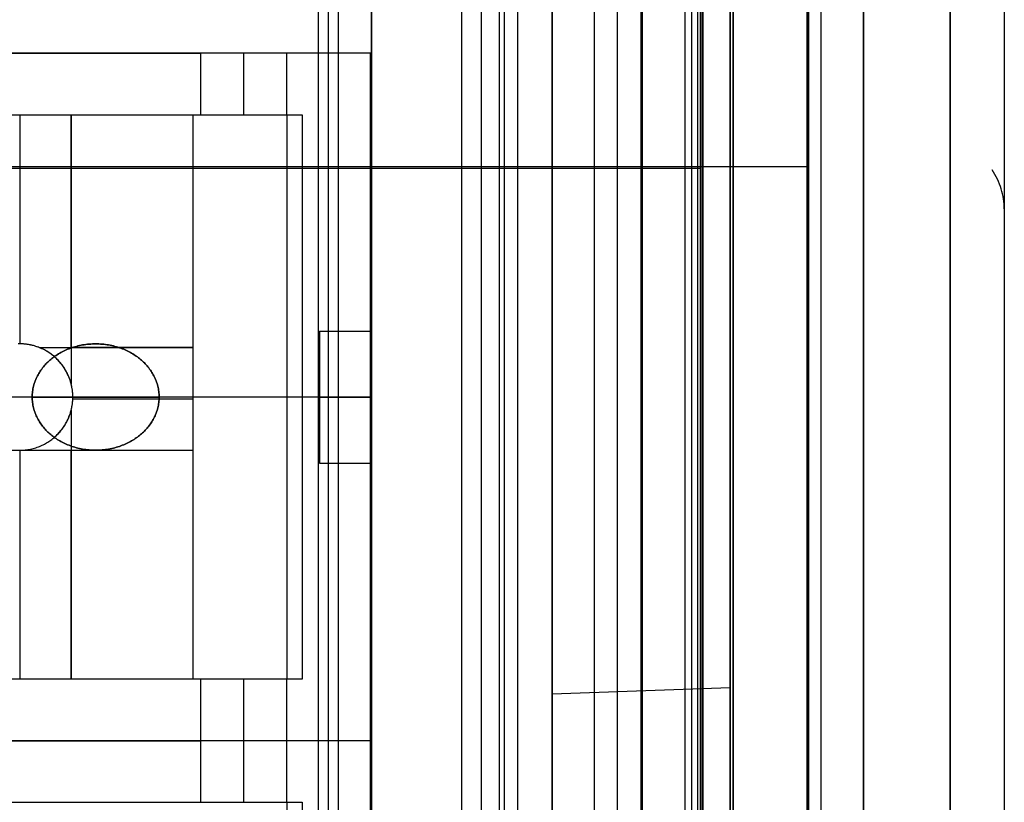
# Model space of a CAD drawing. Header units: millimetres. Extents: x -15 to 7, y 1 to 148.
# Tile 195 of 256: x 1.9 to 7.35, y 52.7 to 57.02. Entities that reach past the tile are written whole.
import ezdxf

# ---------------------------------------------------------------- set-up
doc = ezdxf.new("R2010")
doc.units = ezdxf.units.MM
doc.header["$MEASUREMENT"] = 0
doc.layers.add('Default', color=7, linetype='Continuous', true_color=0x000000)
doc.layers.add('Layer 01', color=7, linetype='Continuous', true_color=0x000000)

msp = doc.modelspace()

# ---------------------------------------------------------------- linework, layer by layer
at = {"layer": 'Default', "color": 254, "true_color": 0xcad1ee}
for points in [[(4.845, 135.6283), (4.845, 26.5854)], [(6.5659, 8.202), (6.5659, 103.3447)], [(7.345, 103.3447), (7.345, 8.202)], [(6.2552, 10.8888), (6.2552, 101.0968)], [(6.2596, 101.0968), (6.2596, 10.8888)], [(6.2639, 10.8888), (6.2639, 101.0968)], [(6.3296, 101.0968), (6.3296, 10.8888)], [(6.3296, 101.0968), (6.3296, 10.8888)], [(6.3296, 101.0968), (6.3296, 10.8888)], [(5.6639, 100.3968), (5.6639, 11.5888)], [(5.6718, 100.3968), (5.6718, 11.5888)], [(5.6796, 11.5888), (5.6796, 100.3968)], [(5.8296, 100.3968), (5.8296, 11.5888)], [(5.8296, 11.5888), (5.8296, 100.3968)], [(5.8296, 100.3968), (5.8296, 11.5888)], [(5.8296, 100.3968), (5.8296, 11.5888)], [(7.045, 40.8186), (7.045, 77.317)], [(3.845, 69.7033), (3.845, 6.956)], [(4.345, 6.9691), (4.345, 69.6979)], [(4.845, 69.6925), (4.845, 6.9822)], [(4.845, 16.8362), (4.845, 69.6596)], [(4.845, 69.6596), (4.845, 16.8362)], [(5.345, 16.8493), (5.345, 69.6465)], [(5.345, 16.8493), (5.345, 69.6465)], [(5.845, 16.8624), (5.845, 69.6334)], [(5.845, 69.6334), (5.845, 16.8624)], [(5.845, 69.6334), (5.845, 16.8624)], [(7.045, 69.4471), (7.045, 28.3391)], [(3.845, 69.3906), (3.845, 7.2574)], [(3.845, 8.1702), (3.845, 69.0779)], [(5.2055, 8.2058), (5.2055, 69.0632)], [(6.5659, 69.0485), (6.5659, 8.2414)], [(4.845, 53.2987), (4.845, 58.2149)], [(5.3373, 53.3159), (5.3373, 58.1977)], [(5.8296, 58.1805), (5.8296, 53.3331)], [(5.8296, 58.1805), (5.8296, 53.3331)], [(6.2552, 56.2125), (-6.7728, 56.2125)], [(-6.1815, 56.2049), (5.6639, 56.2049)], [(5.6796, 56.2126), (6.2639, 56.2126)], [(4.845, 53.2987), (5.8296, 53.3331)], [(5.3373, 45.7977), (5.3373, 53.3159)], [(5.8296, 53.3331), (5.8296, 45.7805)], [(4.845, 45.8149), (4.845, 53.2987)]]:
    msp.add_lwpolyline(points, dxfattribs=at)
at = {"layer": 'Default', "color": 171, "true_color": 0x8080ff}
for points in [[(4.5517, 75.396), (4.5517, 27.5358)], [(4.453, 1.062), (4.453, 70.4573)], [(3.6053, 70.2941), (3.6053, 39.6519)], [(3.5503, 70.2391), (3.5503, 41.08)], [(3.6603, 69.8869), (3.6603, 38.2238)], [(4.6553, 27.6838), (4.6553, 69.6334)], [(5.6145, 69.5976), (5.6145, 27.6301)], [(5.6503, 27.6838), (5.6503, 69.6334)], [(4.5788, 69.5618), (4.5788, 27.5764)], [(5.0788, 27.5764), (5.0788, 69.5618)], [(5.5788, 69.5618), (5.5788, 27.5764)]]:
    msp.add_lwpolyline(points, dxfattribs=at)
at = {"layer": 'Default', "color": 254, "true_color": 0xcad1ee, "extrusion": (1, 9.18631e-08, 3.28885e-14)}
msp.add_lwpolyline([(28.0939, -107.5611), (69.0673, -107.5611)], dxfattribs=at)
at = {"layer": 'Default', "color": 254, "true_color": 0xcad1ee, "extrusion": (1, -9.37827e-16, 4.15713e-15)}
msp.add_lwpolyline([(56.1952, -33.0667), (56.2854, -32.9142), (56.379, -32.7626), (56.4758, -32.6118), (56.576, -32.4621), (56.6794, -32.3135), (56.7861, -32.1661), (56.8961, -32.02), (57.0094, -31.8753), (57.1259, -31.7322), (57.2457, -31.5906), (57.3686, -31.4508), (57.4947, -31.3129), (57.6239, -31.1768), (57.7562, -31.0428), (57.8915, -30.9109), (58.0299, -30.7812), (58.1711, -30.6539), (58.3153, -30.529), (58.4623, -30.4066), (58.612, -30.2868), (58.7645, -30.1697), (58.9195, -30.0554), (59.0771, -29.9439), (59.2372, -29.8354), (59.3996, -29.73), (59.5644, -29.6276), (59.7314, -29.5285), (59.9004, -29.4326), (60.0715, -29.34), (60.2445, -29.2508), (60.4193, -29.1651), (60.5959, -29.0828), (60.774, -29.0041), (60.9537, -28.929), (61.1347, -28.8575), (61.317, -28.7897), (61.5005, -28.7256), (61.6851, -28.6652), (61.8706, -28.6086), (62.0569, -28.5557), (62.2439, -28.5067), (62.4316, -28.4614), (62.6197, -28.42), (62.8082, -28.3824), (62.997, -28.3485), (63.1859, -28.3185), (63.3748, -28.2922), (63.5637, -28.2698), (63.7524, -28.251), (63.9407, -28.236), (64.1287, -28.2247), (64.3162, -28.217), (64.5031, -28.2129), (64.6892, -28.2125), (64.8746, -28.2155), (65.059, -28.2221), (65.2425, -28.2321), (65.4249, -28.2455), (65.6061, -28.2622), (65.7861, -28.2822), (65.9647, -28.3054), (66.1419, -28.3318), (66.3177, -28.3612), (66.4919, -28.3937)], dxfattribs=at)
at = {"layer": 'Default', "color": 254, "true_color": 0xcad1ee, "extrusion": (1, -2.13367e-10, -9.69267e-11)}
msp.add_lwpolyline([(55.9788, -32.9413), (56.0714, -32.785), (56.1673, -32.6295), (56.2665, -32.475), (56.3692, -32.3215), (56.4752, -32.1691), (56.5846, -32.018), (56.6974, -31.8683), (56.8135, -31.7199), (56.9329, -31.5732), (57.0557, -31.4281), (57.1816, -31.2848), (57.3109, -31.1433), (57.4433, -31.0038), (57.5789, -30.8664), (57.7176, -30.7312), (57.8594, -30.5983), (58.0042, -30.4677), (58.1519, -30.3397), (58.3026, -30.2142), (58.4561, -30.0913), (58.6123, -29.9713), (58.7712, -29.854), (58.9327, -29.7398), (59.0968, -29.6285), (59.2633, -29.5204), (59.4321, -29.4155), (59.6032, -29.3138), (59.7765, -29.2154), (59.9518, -29.1205), (60.1291, -29.029), (60.3083, -28.941), (60.4892, -28.8566), (60.6718, -28.7759), (60.8559, -28.6988), (61.0415, -28.6255), (61.2283, -28.5559), (61.4164, -28.4901), (61.6055, -28.4281), (61.7956, -28.37), (61.9866, -28.3158), (62.1783, -28.2654), (62.3706, -28.2189), (62.5635, -28.1763), (62.7567, -28.1377), (62.9501, -28.1029), (63.1438, -28.072), (63.3374, -28.045), (63.531, -28.0218), (63.7244, -28.0025), (63.9175, -27.987), (64.1102, -27.9753), (64.3023, -27.9673), (64.4939, -27.963), (64.6847, -27.9624), (64.8747, -27.9654), (65.0638, -27.972), (65.2519, -27.9822), (65.4389, -27.9958), (65.6247, -28.0128), (65.8092, -28.0332), (65.9923, -28.0568), (66.174, -28.0837), (66.3542, -28.1138), (66.5328, -28.1469)], dxfattribs=at)
at = {"layer": 'Default', "color": 254, "true_color": 0xcad1ee, "extrusion": (1, 0, 0)}
for points in [[(66.5328, -28.1469), (66.2892, -28.1025), (66.0465, -28.0645), (65.8049, -28.0327), (65.5646, -28.0069), (65.3259, -27.9871), (65.0889, -27.9732), (64.8538, -27.9649), (64.6207, -27.9622), (64.3286, -27.9665), (64.0333, -27.9795), (63.7352, -28.0015), (63.4347, -28.0329), (63.132, -28.0738), (62.8277, -28.1245), (62.5221, -28.1851), (62.2158, -28.256), (61.9092, -28.3373), (61.6029, -28.429), (61.2972, -28.5313), (60.9928, -28.6443), (60.6901, -28.7681), (60.3898, -28.9025), (60.0924, -29.0476), (59.7984, -29.2033), (59.5084, -29.3696), (59.2229, -29.5462), (58.9426, -29.733), (58.6679, -29.9298), (58.3993, -30.1362), (58.1374, -30.3521), (57.8826, -30.5771), (57.6354, -30.8108), (57.3963, -31.0528), (57.1657, -31.3027), (56.9439, -31.56), (56.7313, -31.8244), (56.5283, -32.0952), (56.335, -32.372), (56.1518, -32.6542), (55.9789, -32.9413)], [(55.9928, -30.8557), (55.9928, -19.8044)], [(55.9928, -18.5956), (55.9928, -17.932)], [(55.9928, -19.8), (55.9928, -18.6)], [(53.3159, -22.8729), (53.3159, -30.8729)], [(53.3331, -30.8557), (53.3331, -22.8557)], [(53.2987, -22.8901), (53.2987, -30.8901)]]:
    msp.add_lwpolyline(points, dxfattribs=at)
at = {"layer": 'Default', "color": 254, "true_color": 0xcad1ee, "extrusion": (1, 4.73389e-16, 1.33775e-15)}
msp.add_lwpolyline([(66.4256, -28.7919), (66.2586, -28.7606), (66.0901, -28.7322), (65.9202, -28.7067), (65.749, -28.6842), (65.5764, -28.6649), (65.4026, -28.6486), (65.2278, -28.6356), (65.0518, -28.6258), (64.8749, -28.6193), (64.6972, -28.6161), (64.5187, -28.6164), (64.3395, -28.62), (64.1597, -28.6272), (63.9794, -28.6379), (63.7987, -28.6521), (63.6178, -28.6698), (63.4366, -28.6912), (63.2554, -28.7162), (63.0742, -28.7448), (62.8932, -28.777), (62.7123, -28.8129), (62.5319, -28.8525), (62.3519, -28.8957), (62.1725, -28.9426), (61.9937, -28.993), (61.8158, -29.0472), (61.6387, -29.1049), (61.4627, -29.1662), (61.2878, -29.231), (61.1141, -29.2994), (60.9417, -29.3713), (60.7708, -29.4466), (60.6014, -29.5253), (60.4337, -29.6074), (60.2677, -29.6928), (60.1036, -29.7814), (59.9413, -29.8733), (59.7811, -29.9682), (59.6231, -30.0662), (59.4672, -30.1672), (59.3136, -30.2711), (59.1623, -30.3778), (59.0135, -30.4873), (58.8673, -30.5995), (58.7235, -30.7143), (58.5825, -30.8315), (58.4441, -30.9512), (58.3086, -31.0732), (58.1758, -31.1975), (58.0459, -31.3238), (57.9189, -31.4523), (57.7949, -31.5826), (57.6739, -31.7149), (57.5559, -31.8489), (57.441, -31.9845), (57.3292, -32.1217), (57.2204, -32.2603), (57.1148, -32.4003), (57.0124, -32.5416), (56.9131, -32.6841), (56.817, -32.8276), (56.724, -32.9721), (56.6342, -33.1174), (56.5475, -33.2636)], dxfattribs=at)
at = {"layer": 'Default', "color": 254, "true_color": 0xcad1ee, "extrusion": (1, 7.08442e-12, -3.80875e-12)}
msp.add_lwpolyline([(28.3508, -107.1373), (30.8168, -97.5566), (33.5938, -88.0454), (36.6788, -78.6187), (40.0677, -69.2915), (43.7555, -60.0783), (47.7361, -50.9935), (52.0027, -42.0508), (56.5475, -33.2636)], dxfattribs=at)
at = {"layer": 'Default', "color": 254, "true_color": 0xcad1ee, "extrusion": (-0.233022, 0.352377, 0.906384)}
msp.add_lwpolyline([(-37.0673, -53.2818), (-37.0673, -52.8157)], dxfattribs=at)
at = {"layer": 'Default', "color": 254, "true_color": 0xcad1ee, "extrusion": (1, 3.50798e-18, 2.26927e-17)}
msp.add_lwpolyline([(56.3713, -33.1651), (51.7164, -42.1736), (47.383, -51.2808), (43.3729, -60.4702), (39.6867, -69.7254), (36.3238, -79.03), (33.283, -88.368), (30.5617, -97.7239), (28.1565, -107.0824)], dxfattribs=at)
at = {"layer": 'Default', "color": 254, "true_color": 0xcad1ee, "extrusion": (1, 7.32421e-16, -5.3265e-16)}
msp.add_lwpolyline([(28.006, -106.8451), (30.4751, -97.2771), (33.254, -87.7785), (36.3397, -78.3644), (39.7282, -69.0494), (43.4143, -59.8483), (47.3922, -50.775), (51.6551, -41.8434), (56.1952, -33.0667)], dxfattribs=at)
at = {"layer": 'Default', "color": 254, "true_color": 0xcad1ee, "extrusion": (0, 1, 0)}
for points in [[(-5.8296, -19.8044), (-6.3296, -19.8)], [(-6.3296, -18.6), (-5.8296, -18.5956)], [(-5.6796, -18.7), (-5.6639, -18.1)], [(-6.2552, -19.7), (-6.2639, -18.7)], [(-4.845, -30.8901), (-5.8296, -30.8557)], [(-5.8296, -17.932), (-6.5659, -17.9513)]]:
    msp.add_lwpolyline(points, dxfattribs=at)
at = {"layer": 'Default', "color": 254, "true_color": 0xcad1ee, "extrusion": (1, 1.22666e-11, 3.21002e-11)}
msp.add_lwpolyline([(27.763, -106.7865), (30.2343, -97.2098), (33.0158, -87.7026), (36.1044, -78.2799), (39.4961, -68.9565), (43.1857, -59.747), (47.1674, -50.6655), (51.4344, -41.7259), (55.9788, -32.9413)], dxfattribs=at)
at = {"layer": 'Default', "color": 254, "true_color": 0xcad1ee, "extrusion": (-3.80445e-14, 1, -2.81765e-14)}
msp.add_lwpolyline([(-7.345, -18.751), (-7.3448, -18.7336), (-7.3442, -18.716), (-7.3433, -18.6983), (-7.3419, -18.6805), (-7.3401, -18.6625), (-7.3379, -18.6445), (-7.3352, -18.6264), (-7.3321, -18.6082), (-7.3286, -18.5899), (-7.3246, -18.5716), (-7.3202, -18.5533), (-7.3153, -18.535), (-7.3099, -18.5167), (-7.3041, -18.4984), (-7.2978, -18.4802), (-7.291, -18.462), (-7.2837, -18.4439), (-7.2759, -18.4258), (-7.2677, -18.408), (-7.259, -18.3902), (-7.2498, -18.3726), (-7.2402, -18.3551), (-7.2301, -18.3379), (-7.2195, -18.3208), (-7.2085, -18.304), (-7.197, -18.2874), (-7.1851, -18.2711), (-7.1727, -18.2551), (-7.16, -18.2393), (-7.1468, -18.2239), (-7.1332, -18.2088), (-7.1192, -18.194), (-7.1049, -18.1796), (-7.0902, -18.1656), (-7.0752, -18.1519), (-7.0598, -18.1386), (-7.0441, -18.1258), (-7.0281, -18.1134), (-7.0119, -18.1014), (-6.9953, -18.0898), (-6.9786, -18.0787), (-6.9616, -18.068), (-6.9443, -18.0578), (-6.9269, -18.0481), (-6.9094, -18.0388), (-6.8916, -18.03), (-6.8737, -18.0217), (-6.8558, -18.0138), (-6.8377, -18.0065), (-6.8195, -17.9996), (-6.8013, -17.9932), (-6.783, -17.9872), (-6.7647, -17.9818), (-6.7464, -17.9768), (-6.728, -17.9722), (-6.7097, -17.9681), (-6.6915, -17.9645), (-6.6733, -17.9614), (-6.6551, -17.9586), (-6.6371, -17.9563), (-6.6191, -17.9544), (-6.6013, -17.953), (-6.5835, -17.9519), (-6.5659, -17.9513)], dxfattribs=at)
at = {"layer": 'Default', "color": 171, "true_color": 0x8080ff, "extrusion": (0, 1, 0)}
msp.add_lwpolyline([(-3.6603, -101.2118), (-3.5503, -104.3618)], dxfattribs=at)
at = {"layer": 'Default', "color": 254, "true_color": 0xcad1ee, "extrusion": (-0.034857, 0.999392, -0.001217)}
for points in [[(-7.6851, -22.7911), (-6.6999, -22.8254)], [(-6.6999, -30.8254), (-7.6851, -30.791)]]:
    msp.add_lwpolyline(points, dxfattribs=at)
at = {"layer": 'Default', "color": 254, "true_color": 0xcad1ee}
msp.add_polyline3d([(7.345, 55.9788, -32.9413), (7.3447, 55.9926, -32.9503), (7.3439, 56.0063, -32.9591), (7.3426, 56.0202, -32.9678), (7.3407, 56.034, -32.9763), (7.3383, 56.0479, -32.9846), (7.3354, 56.0617, -32.9928), (7.3319, 56.0756, -33.0009), (7.328, 56.0893, -33.0087), (7.3235, 56.103, -33.0165), (7.3185, 56.1166, -33.0241), (7.313, 56.1301, -33.0315), (7.3069, 56.1435, -33.0389), (7.3004, 56.1567, -33.046), (7.2934, 56.1697, -33.0531), (7.286, 56.1825, -33.0599), (7.278, 56.1952, -33.0667)], dxfattribs=at)
at = {"layer": 'Layer 01'}
for points in [[(3.8392, 56.8394), (-4.1566, 56.8394)], [(3.8392, 56.8394), (-3.9765, 56.8394)], [(-3.1984, 56.8394), (2.9016, 56.8394)], [(2.9016, 56.4995), (2.9016, 56.8394)], [(3.1392, 56.4995), (3.1392, 56.8394)], [(3.3767, 56.4995), (3.3767, 56.8394)], [(3.3767, 56.4995), (3.3767, 56.8394)], [(3.3767, 56.4995), (3.3767, 56.8394)], [(3.608, 53.0394), (3.608, 56.8394)], [(3.8392, 53.0394), (3.8392, 56.8394)], [(3.8392, 53.0394), (3.8392, 56.8394)], [(3.8392, 53.0394), (3.8392, 56.8394)], [(-0.2635, 56.4995), (3.3767, 56.4995)], [(-0.2635, 56.4995), (2.9016, 56.4995)], [(-0.2635, 56.4995), (2.8568, 56.4995)], [(-0.2635, 56.4995), (2.8568, 56.4995)], [(1.6168, 56.4995), (2.1844, 56.4995)], [(1.9006, 56.4995), (1.9006, 55.2333)], [(2.1844, 55.2126), (2.1844, 56.4995)], [(2.1844, 56.4995), (2.8568, 56.4995)], [(2.1844, 56.4995), (2.1844, 55.2126)], [(2.8568, 56.4995), (2.8568, 55.2126)], [(2.8568, 56.4995), (2.8568, 53.3792)], [(2.8568, 56.4995), (2.8568, 53.3792)], [(3.3767, 56.4995), (3.3767, 53.3792)], [(3.3767, 56.4995), (3.4626, 56.4995)], [(3.4626, 56.4995), (3.4626, 53.3792)], [(3.5576, 54.5744), (3.5576, 55.3043)], [(3.5576, 55.3043), (3.8392, 55.3043)], [(3.5576, 55.3043), (3.8392, 55.3043)], [(3.5576, 55.3043), (3.5576, 54.5744)], [(3.5576, 55.3043), (3.8392, 55.3043)], [(3.5576, 54.5744), (3.5576, 55.3043)], [(3.8392, 55.3043), (3.8392, 54.5744)], [(3.8392, 54.5744), (3.8392, 55.3043)], [(1.8922, 54.6455), (1.8998, 54.6454), (1.9074, 54.6455), (1.915, 54.6458), (1.9226, 54.6463), (1.9302, 54.647), (1.9377, 54.6479), (1.9452, 54.649), (1.9526, 54.6502), (1.96, 54.6517), (1.9674, 54.6533), (1.9746, 54.6551), (1.9818, 54.6571), (1.989, 54.6593), (1.996, 54.6616), (2.003, 54.6641), (2.0098, 54.6668), (2.0165, 54.6696), (2.0232, 54.6726), (2.0297, 54.6757), (2.0361, 54.679), (2.0424, 54.6824), (2.0486, 54.6859), (2.0547, 54.6895), (2.0606, 54.6933), (2.0664, 54.6972), (2.072, 54.7012), (2.0775, 54.7052), (2.0829, 54.7094), (2.0881, 54.7137), (2.0932, 54.718), (2.0982, 54.7225), (2.103, 54.727), (2.1076, 54.7315), (2.1122, 54.7362), (2.1167, 54.741), (2.1211, 54.746), (2.1255, 54.751), (2.1297, 54.7563), (2.1339, 54.7617), (2.138, 54.7672), (2.142, 54.7728), (2.1459, 54.7786), (2.1496, 54.7845), (2.1533, 54.7906), (2.1568, 54.7967), (2.1602, 54.803), (2.1635, 54.8094), (2.1666, 54.816), (2.1695, 54.8226), (2.1724, 54.8294), (2.175, 54.8362), (2.1775, 54.8432), (2.1799, 54.8502), (2.182, 54.8573), (2.184, 54.8645), (2.1859, 54.8718), (2.1875, 54.8791), (2.1889, 54.8865), (2.1902, 54.894), (2.1913, 54.9015), (2.1922, 54.909), (2.1928, 54.9166), (2.1933, 54.9241), (2.1936, 54.9317), (2.1937, 54.9394), (2.1936, 54.947), (2.1933, 54.9546), (2.1928, 54.9621), (2.1922, 54.9697), (2.1913, 54.9772), (2.1902, 54.9847), (2.1889, 54.9922), (2.1875, 54.9996), (2.1859, 55.0069), (2.184, 55.0142), (2.182, 55.0214), (2.1799, 55.0285), (2.1775, 55.0355), (2.175, 55.0425), (2.1724, 55.0493), (2.1695, 55.0561), (2.1666, 55.0627), (2.1635, 55.0693), (2.1602, 55.0757), (2.1568, 55.082), (2.1533, 55.0881), (2.1496, 55.0942), (2.1459, 55.1001), (2.142, 55.1059), (2.138, 55.1115), (2.1339, 55.1171), (2.1297, 55.1224), (2.1255, 55.1277), (2.1211, 55.1328), (2.1167, 55.1377), (2.1122, 55.1425), (2.1076, 55.1472), (2.103, 55.1517), (2.0982, 55.1562), (2.0932, 55.1607), (2.0881, 55.165), (2.0829, 55.1693), (2.0775, 55.1735), (2.072, 55.1775), (2.0664, 55.1815), (2.0606, 55.1854), (2.0547, 55.1892), (2.0486, 55.1928), (2.0424, 55.1963), (2.0361, 55.1997), (2.0297, 55.203), (2.0232, 55.2061), (2.0165, 55.2091), (2.0098, 55.2119), (2.003, 55.2146), (1.996, 55.2171), (1.989, 55.2194), (1.9818, 55.2216), (1.9746, 55.2236), (1.9674, 55.2254), (1.96, 55.227), (1.9526, 55.2285), (1.9452, 55.2297), (1.9377, 55.2308), (1.9302, 55.2317), (1.9226, 55.2324), (1.915, 55.2329), (1.9074, 55.2332), (1.8998, 55.2333), (1.8922, 55.2332)], [(2.008, 55.2126), (2.0017, 55.215), (1.9953, 55.2173), (1.9888, 55.2195), (1.9822, 55.2215), (1.9756, 55.2233), (1.9689, 55.225), (1.9622, 55.2266), (1.9554, 55.228), (1.9485, 55.2292), (1.9417, 55.2303), (1.9347, 55.2312), (1.9278, 55.2319), (1.9208, 55.2325), (1.9138, 55.2329), (1.9068, 55.2332), (1.8998, 55.2333), (1.8928, 55.2332)], [(2.1844, 55.0128), (2.1831, 55.0178), (2.1816, 55.0228), (2.1801, 55.0277), (2.1785, 55.0326), (2.1751, 55.0423), (2.1714, 55.0517), (2.1674, 55.061), (2.163, 55.0701), (2.1585, 55.0789), (2.1536, 55.0875), (2.1486, 55.0959), (2.1433, 55.104), (2.1377, 55.1119), (2.132, 55.1195), (2.1262, 55.1268), (2.1201, 55.1339), (2.114, 55.1407), (2.1076, 55.1472), (2.1026, 55.1521), (2.0974, 55.1569), (2.092, 55.1617), (2.0865, 55.1664), (2.0808, 55.1709), (2.0749, 55.1754), (2.0689, 55.1798), (2.0627, 55.184), (2.0564, 55.1881), (2.0499, 55.1921), (2.0433, 55.1959), (2.0365, 55.1996), (2.0296, 55.2031), (2.0225, 55.2064), (2.0153, 55.2096), (2.008, 55.2126)], [(2.008, 55.2126), (2.1844, 55.2126)], [(2.1844, 55.2126), (2.1844, 55.0128)], [(2.1844, 55.2126), (2.8568, 55.2126)], [(2.8568, 55.2126), (2.1844, 55.2126)], [(2.8568, 55.2126), (2.8568, 54.6451)], [(2.1844, 54.8659), (2.1866, 54.8749), (2.1884, 54.8839), (2.19, 54.893), (2.1914, 54.9022), (2.1924, 54.9114), (2.1931, 54.9207), (2.1936, 54.93), (2.1937, 54.9394), (2.1936, 54.9487), (2.1931, 54.958), (2.1924, 54.9673), (2.1914, 54.9765), (2.19, 54.9857), (2.1884, 54.9948), (2.1866, 55.0038), (2.1844, 55.0128)], [(1.9688, 54.9394), (-0.0118, 54.9394)], [(3.8392, 54.9394), (0.3516, 54.9394)], [(1.9688, 54.9394), (2.6708, 54.9394)], [(2.1935, 54.9288), (2.8568, 54.9288)], [(2.8568, 54.9394), (2.1937, 54.9394)], [(3.3767, 54.9394), (2.6708, 54.9394)], [(3.5576, 54.9394), (3.8392, 54.9394)], [(3.5576, 54.9394), (3.8392, 54.9394)], [(2.1076, 54.7315), (2.114, 54.738), (2.1201, 54.7448), (2.1262, 54.7519), (2.132, 54.7592), (2.1377, 54.7668), (2.1433, 54.7747), (2.1486, 54.7828), (2.1536, 54.7912), (2.1585, 54.7998), (2.163, 54.8086), (2.1674, 54.8177), (2.1714, 54.827), (2.1751, 54.8365), (2.1785, 54.8461), (2.1801, 54.851), (2.1816, 54.8559), (2.1831, 54.8609), (2.1844, 54.8659)], [(2.1844, 54.8659), (2.1844, 54.6451)], [(1.8998, 54.6453), (1.9074, 54.6454), (1.915, 54.6457), (1.9226, 54.6462), (1.9302, 54.6469), (1.9377, 54.6478), (1.9452, 54.6488), (1.9526, 54.6501), (1.96, 54.6516), (1.9674, 54.6532), (1.9746, 54.655), (1.9818, 54.657), (1.989, 54.6592), (1.996, 54.6616), (2.003, 54.6641), (2.0098, 54.6667), (2.0165, 54.6696), (2.0232, 54.6726), (2.0297, 54.6757), (2.0361, 54.6789), (2.0424, 54.6823), (2.0486, 54.6859), (2.0547, 54.6895), (2.0606, 54.6933), (2.0664, 54.6972), (2.072, 54.7012), (2.0775, 54.7052), (2.0829, 54.7094), (2.0881, 54.7137), (2.0932, 54.718), (2.0982, 54.7225), (2.103, 54.727), (2.1076, 54.7315)], [(1.6168, 54.6451), (1.8998, 54.6453)], [(1.8922, 54.6454), (1.8998, 54.6453)], [(1.8998, 54.6453), (2.1844, 54.6451)], [(1.9006, 54.6451), (1.9006, 53.3792)], [(1.9006, 54.6451), (1.9006, 54.6451)], [(2.1844, 54.6451), (2.1844, 53.3792)], [(2.1844, 54.6451), (2.8568, 54.6451)], [(2.1844, 53.3792), (2.1844, 54.6451)], [(2.1844, 54.6451), (2.8568, 54.6451)], [(2.8568, 54.6451), (2.8568, 53.3792)], [(3.5576, 54.5744), (3.8392, 54.5744)], [(3.5576, 54.5744), (3.8392, 54.5744)], [(3.5576, 54.5744), (3.8392, 54.5744)], [(2.9016, 53.3792), (-0.2635, 53.3792)], [(3.3767, 53.3792), (-0.2635, 53.3792)], [(2.8568, 53.3792), (-0.2635, 53.3792)], [(2.8568, 53.3792), (-0.2635, 53.3792)], [(2.1844, 53.3792), (1.6168, 53.3792)], [(2.8568, 53.3792), (2.1844, 53.3792)], [(2.9016, 53.0394), (2.9016, 53.3792)], [(3.1392, 53.0394), (3.1392, 53.3792)], [(3.3767, 53.0394), (3.3767, 53.3792)], [(3.3767, 53.0394), (3.3767, 53.3792)], [(3.4626, 53.3792), (3.3767, 53.3792)], [(3.3767, 53.0394), (3.3767, 53.3792)], [(3.8392, 53.0394), (-4.1566, 53.0394)], [(3.8392, 53.0394), (-4.1566, 53.0394)], [(3.8392, 53.0394), (-3.9765, 53.0394)], [(3.8392, 53.0394), (-3.9765, 53.0394)], [(-3.1984, 53.0394), (2.9016, 53.0394)], [(-3.1984, 53.0394), (2.9016, 53.0394)], [(2.9016, 52.6995), (2.9016, 53.0394)], [(3.1392, 52.6995), (3.1392, 53.0394)], [(3.3767, 52.6995), (3.3767, 53.0394)], [(3.3767, 52.6995), (3.3767, 53.0394)], [(3.3767, 52.6995), (3.3767, 53.0394)], [(3.608, 49.2394), (3.608, 53.0394)], [(3.8392, 49.2394), (3.8392, 53.0394)], [(3.8392, 49.2394), (3.8392, 53.0394)], [(3.8392, 49.2394), (3.8392, 53.0394)], [(-0.2635, 52.6995), (3.3767, 52.6995)], [(-0.2635, 52.6995), (2.9016, 52.6995)], [(3.3767, 52.6995), (3.3767, 49.5792)], [(3.3767, 52.6995), (3.4626, 52.6995)], [(3.4626, 52.6995), (3.4626, 49.5792)]]:
    msp.add_lwpolyline(points, dxfattribs=at)
at = {"layer": 'Layer 01', "extrusion": (0, 1, 0)}
for points in [[(-2.9016, -8.9756), (-3.3767, -9.1301)], [(-3.3767, -9.3428), (-3.8392, -9.3448)], [(-2.9016, -8.9756), (-3.3767, -9.1301)], [(-3.3767, -9.3428), (-3.4626, -9.3431)], [(-3.4626, -9.3431), (-3.8392, -9.3448)], [(-3.3767, -9.1301), (-2.9016, -8.9756)], [(-2.9016, -8.9756), (-3.3767, -9.1301)], [(-2.9016, -8.9756), (-3.3767, -9.1301)], [(-3.3767, -9.3428), (-3.8392, -9.3448)], [(-3.3767, -9.3428), (-3.8392, -9.3448)], [(-2.9016, -8.9756), (-3.3767, -9.1301)]]:
    msp.add_lwpolyline(points, dxfattribs=at)
at = {"layer": 'Layer 01', "extrusion": (1, 0, 0)}
for points in [[(56.8394, -9.1301), (56.8394, -9.3428)], [(56.8394, -9.3448), (56.8394, -21.838)], [(56.4995, -8.1363), (56.4995, -7.8343)], [(56.4995, -7.8343), (56.4995, -12.457)], [(56.4995, -9.1301), (56.4995, -9.3428)], [(55.3043, -21.1939), (55.3043, -20.4639)], [(55.3043, -20.4639), (55.3043, -21.1939)], [(55.2126, -7.8343), (55.2126, -8.1363)], [(55.2126, -7.8343), (55.2126, -8.1363)], [(55.1472, -8.9756), (55.1472, -9.3428)], [(55.1472, -8.1363), (55.1472, -12.457)], [(55.1472, -8.9756), (55.1472, -9.3428)], [(54.9394, -8.1363), (54.9394, -12.457)], [(54.9394, -21.1939), (54.9394, -20.4639)], [(54.9394, -9.3448), (54.9394, -20.4639)], [(54.9394, -21.1939), (54.9394, -21.838)], [(54.7315, -8.9756), (54.7315, -9.3428)], [(54.7315, -8.1363), (54.7315, -12.457)], [(54.7315, -8.9756), (54.7315, -9.3428)], [(54.6451, -8.1363), (54.6451, -7.8343)], [(54.6451, -8.1363), (54.6451, -7.8343)], [(54.5744, -20.4639), (54.5744, -21.1939)], [(54.5744, -21.1939), (54.5744, -20.4639)], [(53.3792, -7.8343), (53.3792, -8.1363)], [(53.3792, -7.8343), (53.3792, -12.457)], [(53.3792, -9.3428), (53.3792, -9.1301)], [(53.0394, -9.1301), (53.0394, -9.3428)], [(53.0394, -9.1301), (53.0394, -9.3428)], [(53.0394, -9.3448), (53.0394, -21.838)], [(53.0394, -9.3448), (53.0394, -21.838)], [(52.6995, -9.1301), (52.6995, -9.3428)]]:
    msp.add_lwpolyline(points, dxfattribs=at)
at = {"layer": 'Layer 01'}
for points in [[(2.568, 54.7315), (2.5734, 54.7362), (2.5788, 54.741), (2.5841, 54.746), (2.5893, 54.751), (2.5944, 54.7563), (2.5994, 54.7617), (2.6042, 54.7672), (2.609, 54.7728), (2.6136, 54.7786), (2.6181, 54.7845), (2.6225, 54.7906), (2.6267, 54.7967), (2.6307, 54.803), (2.6346, 54.8094), (2.6384, 54.816), (2.6419, 54.8226), (2.6453, 54.8294), (2.6485, 54.8362), (2.6515, 54.8432), (2.6542, 54.8502), (2.6568, 54.8573), (2.6592, 54.8645), (2.6614, 54.8718), (2.6633, 54.8791), (2.6651, 54.8865), (2.6666, 54.894), (2.6679, 54.9015), (2.6689, 54.909), (2.6697, 54.9166), (2.6703, 54.9241), (2.6707, 54.9317), (2.6708, 54.9394), (2.6707, 54.947), (2.6703, 54.9546), (2.6697, 54.9621), (2.6689, 54.9697), (2.6679, 54.9772), (2.6666, 54.9847), (2.6651, 54.9922), (2.6633, 54.9996), (2.6614, 55.0069), (2.6592, 55.0142), (2.6568, 55.0214), (2.6542, 55.0285), (2.6515, 55.0355), (2.6485, 55.0425), (2.6453, 55.0493), (2.6419, 55.0561), (2.6384, 55.0627), (2.6346, 55.0693), (2.6307, 55.0757), (2.6267, 55.082), (2.6225, 55.0881), (2.6181, 55.0942), (2.6136, 55.1001), (2.609, 55.1059), (2.6042, 55.1115), (2.5994, 55.1171), (2.5944, 55.1224), (2.5893, 55.1277), (2.5841, 55.1328), (2.5788, 55.1377), (2.5734, 55.1425), (2.568, 55.1472), (2.5624, 55.1517), (2.5567, 55.1562), (2.5508, 55.1607), (2.5447, 55.165), (2.5384, 55.1693), (2.532, 55.1735), (2.5254, 55.1775), (2.5187, 55.1815), (2.5118, 55.1854), (2.5047, 55.1892), (2.4975, 55.1928), (2.4901, 55.1963), (2.4826, 55.1997), (2.4749, 55.203), (2.4671, 55.2061), (2.4592, 55.2091), (2.4511, 55.2119), (2.443, 55.2146), (2.4347, 55.2171), (2.4263, 55.2194), (2.4178, 55.2216), (2.4092, 55.2236), (2.4005, 55.2254), (2.3917, 55.227), (2.3829, 55.2285), (2.374, 55.2297), (2.365, 55.2308), (2.3561, 55.2317), (2.347, 55.2324), (2.338, 55.2329), (2.3289, 55.2332), (2.3198, 55.2333), (2.3107, 55.2332), (2.3016, 55.2329), (2.2926, 55.2324), (2.2836, 55.2317), (2.2746, 55.2308), (2.2656, 55.2297), (2.2567, 55.2285), (2.2479, 55.227), (2.2391, 55.2254), (2.2304, 55.2236), (2.2218, 55.2216), (2.2133, 55.2194), (2.2049, 55.2171), (2.1966, 55.2146), (2.1885, 55.2119), (2.1804, 55.2091), (2.1725, 55.2061), (2.1647, 55.203), (2.157, 55.1997), (2.1495, 55.1963), (2.1421, 55.1928), (2.1349, 55.1892), (2.1278, 55.1854), (2.1209, 55.1815), (2.1142, 55.1775), (2.1076, 55.1735), (2.1012, 55.1693), (2.0949, 55.165), (2.0889, 55.1607), (2.0829, 55.1562), (2.0772, 55.1517), (2.0716, 55.1472), (2.0662, 55.1425), (2.0608, 55.1377), (2.0555, 55.1328), (2.0503, 55.1277), (2.0452, 55.1224), (2.0403, 55.1171), (2.0354, 55.1115), (2.0306, 55.1059), (2.026, 55.1001), (2.0215, 55.0942), (2.0171, 55.0881), (2.0129, 55.082), (2.0089, 55.0757), (2.005, 55.0693), (2.0013, 55.0627), (1.9977, 55.0561), (1.9943, 55.0493), (1.9912, 55.0425), (1.9882, 55.0355), (1.9854, 55.0285), (1.9828, 55.0214), (1.9804, 55.0142), (1.9782, 55.0069), (1.9763, 54.9996), (1.9746, 54.9922), (1.973, 54.9847), (1.9718, 54.9772), (1.9707, 54.9697), (1.9699, 54.9621), (1.9693, 54.9546), (1.969, 54.947), (1.9688, 54.9394), (1.969, 54.9317), (1.9693, 54.9241), (1.9699, 54.9166), (1.9707, 54.909), (1.9718, 54.9015), (1.973, 54.894), (1.9746, 54.8865), (1.9763, 54.8791), (1.9782, 54.8718), (1.9804, 54.8645), (1.9828, 54.8573), (1.9854, 54.8502), (1.9882, 54.8432), (1.9912, 54.8362), (1.9943, 54.8294), (1.9977, 54.8226), (2.0013, 54.816), (2.005, 54.8094), (2.0089, 54.803), (2.0129, 54.7967), (2.0171, 54.7906), (2.0215, 54.7845), (2.026, 54.7786), (2.0306, 54.7728), (2.0354, 54.7672), (2.0403, 54.7617), (2.0452, 54.7563), (2.0503, 54.751), (2.0555, 54.746), (2.0608, 54.741), (2.0662, 54.7362), (2.0716, 54.7315), (2.0772, 54.727), (2.0829, 54.7225), (2.0889, 54.718), (2.0949, 54.7137), (2.1012, 54.7094), (2.1076, 54.7052), (2.1142, 54.7012), (2.1209, 54.6972), (2.1278, 54.6933), (2.1349, 54.6895), (2.1421, 54.6859), (2.1495, 54.6824), (2.157, 54.679), (2.1647, 54.6757), (2.1725, 54.6726), (2.1804, 54.6696), (2.1885, 54.6668), (2.1966, 54.6641), (2.2049, 54.6616), (2.2133, 54.6593), (2.2218, 54.6571), (2.2304, 54.6551), (2.2391, 54.6533), (2.2479, 54.6517), (2.2567, 54.6502), (2.2656, 54.649), (2.2746, 54.6479), (2.2836, 54.647), (2.2926, 54.6463), (2.3016, 54.6458), (2.3107, 54.6455), (2.3198, 54.6454), (2.3289, 54.6455), (2.338, 54.6458), (2.347, 54.6463), (2.3561, 54.647), (2.365, 54.6479), (2.374, 54.649), (2.3829, 54.6502), (2.3917, 54.6517), (2.4005, 54.6533), (2.4092, 54.6551), (2.4178, 54.6571), (2.4263, 54.6593), (2.4347, 54.6616), (2.443, 54.6641), (2.4511, 54.6668), (2.4592, 54.6696), (2.4671, 54.6726), (2.4749, 54.6757), (2.4826, 54.679), (2.4901, 54.6824), (2.4975, 54.6859), (2.5047, 54.6895), (2.5118, 54.6933), (2.5187, 54.6972), (2.5254, 54.7012), (2.532, 54.7052), (2.5384, 54.7094), (2.5447, 54.7137), (2.5508, 54.718), (2.5567, 54.7225), (2.5624, 54.727)], [(2.568, 54.7315), (2.5624, 54.727), (2.5567, 54.7225), (2.5508, 54.718), (2.5447, 54.7137), (2.5384, 54.7094), (2.532, 54.7052), (2.5254, 54.7012), (2.5187, 54.6972), (2.5118, 54.6933), (2.5047, 54.6895), (2.4975, 54.6859), (2.4901, 54.6824), (2.4826, 54.679), (2.4749, 54.6757), (2.4671, 54.6726), (2.4592, 54.6696), (2.4511, 54.6668), (2.443, 54.6641), (2.4347, 54.6616), (2.4263, 54.6593), (2.4178, 54.6571), (2.4092, 54.6551), (2.4005, 54.6533), (2.3917, 54.6517), (2.3829, 54.6502), (2.374, 54.649), (2.365, 54.6479), (2.3561, 54.647), (2.347, 54.6463), (2.338, 54.6458), (2.3289, 54.6455), (2.3198, 54.6454), (2.3107, 54.6455), (2.3016, 54.6458), (2.2926, 54.6463), (2.2836, 54.647), (2.2746, 54.6479), (2.2656, 54.649), (2.2567, 54.6502), (2.2479, 54.6517), (2.2391, 54.6533), (2.2304, 54.6551), (2.2218, 54.6571), (2.2133, 54.6593), (2.2049, 54.6616), (2.1966, 54.6641), (2.1885, 54.6668), (2.1804, 54.6696), (2.1725, 54.6726), (2.1647, 54.6757), (2.157, 54.679), (2.1495, 54.6824), (2.1421, 54.6859), (2.1349, 54.6895), (2.1278, 54.6933), (2.1209, 54.6972), (2.1142, 54.7012), (2.1076, 54.7052), (2.1012, 54.7094), (2.0949, 54.7137), (2.0889, 54.718), (2.0829, 54.7225), (2.0772, 54.727), (2.0716, 54.7315), (2.0662, 54.7362), (2.0608, 54.741), (2.0555, 54.746), (2.0503, 54.751), (2.0452, 54.7563), (2.0403, 54.7617), (2.0354, 54.7672), (2.0306, 54.7728), (2.026, 54.7786), (2.0215, 54.7845), (2.0171, 54.7906), (2.0129, 54.7967), (2.0089, 54.803), (2.005, 54.8094), (2.0013, 54.816), (1.9977, 54.8226), (1.9943, 54.8294), (1.9912, 54.8362), (1.9882, 54.8432), (1.9854, 54.8502), (1.9828, 54.8573), (1.9804, 54.8645), (1.9782, 54.8718), (1.9763, 54.8791), (1.9746, 54.8865), (1.973, 54.894), (1.9718, 54.9015), (1.9707, 54.909), (1.9699, 54.9166), (1.9693, 54.9241), (1.969, 54.9317), (1.9688, 54.9394), (1.969, 54.947), (1.9693, 54.9546), (1.9699, 54.9621), (1.9707, 54.9697), (1.9718, 54.9772), (1.973, 54.9847), (1.9746, 54.9922), (1.9763, 54.9996), (1.9782, 55.0069), (1.9804, 55.0142), (1.9828, 55.0214), (1.9854, 55.0285), (1.9882, 55.0355), (1.9912, 55.0425), (1.9943, 55.0493), (1.9977, 55.0561), (2.0013, 55.0627), (2.005, 55.0693), (2.0089, 55.0757), (2.0129, 55.082), (2.0171, 55.0881), (2.0215, 55.0942), (2.026, 55.1001), (2.0306, 55.1059), (2.0354, 55.1115), (2.0403, 55.1171), (2.0452, 55.1224), (2.0503, 55.1277), (2.0555, 55.1328), (2.0608, 55.1377), (2.0662, 55.1425), (2.0716, 55.1472), (2.0772, 55.1517), (2.0829, 55.1562), (2.0889, 55.1607), (2.0949, 55.165), (2.1012, 55.1693), (2.1076, 55.1735), (2.1142, 55.1775), (2.1209, 55.1815), (2.1278, 55.1854), (2.1349, 55.1892), (2.1421, 55.1928), (2.1495, 55.1963), (2.157, 55.1997), (2.1647, 55.203), (2.1725, 55.2061), (2.1804, 55.2091), (2.1885, 55.2119), (2.1966, 55.2146), (2.2049, 55.2171), (2.2133, 55.2194), (2.2218, 55.2216), (2.2304, 55.2236), (2.2391, 55.2254), (2.2479, 55.227), (2.2567, 55.2285), (2.2656, 55.2297), (2.2746, 55.2308), (2.2836, 55.2317), (2.2926, 55.2324), (2.3016, 55.2329), (2.3107, 55.2332), (2.3198, 55.2333), (2.3289, 55.2332), (2.338, 55.2329), (2.347, 55.2324), (2.3561, 55.2317), (2.365, 55.2308), (2.374, 55.2297), (2.3829, 55.2285), (2.3917, 55.227), (2.4005, 55.2254), (2.4092, 55.2236), (2.4178, 55.2216), (2.4263, 55.2194), (2.4347, 55.2171), (2.443, 55.2146), (2.4511, 55.2119), (2.4592, 55.2091), (2.4671, 55.2061), (2.4749, 55.203), (2.4826, 55.1997), (2.4901, 55.1963), (2.4975, 55.1928), (2.5047, 55.1892), (2.5118, 55.1854), (2.5187, 55.1815), (2.5254, 55.1775), (2.532, 55.1735), (2.5384, 55.1693), (2.5447, 55.165), (2.5508, 55.1607), (2.5567, 55.1562), (2.5624, 55.1517), (2.568, 55.1472), (2.5734, 55.1425), (2.5788, 55.1377), (2.5841, 55.1328), (2.5893, 55.1277), (2.5944, 55.1224), (2.5994, 55.1171), (2.6042, 55.1115), (2.609, 55.1059), (2.6136, 55.1001), (2.6181, 55.0942), (2.6225, 55.0881), (2.6267, 55.082), (2.6307, 55.0757), (2.6346, 55.0693), (2.6384, 55.0627), (2.6419, 55.0561), (2.6453, 55.0493), (2.6485, 55.0425), (2.6515, 55.0355), (2.6542, 55.0285), (2.6568, 55.0214), (2.6592, 55.0142), (2.6614, 55.0069), (2.6633, 54.9996), (2.6651, 54.9922), (2.6666, 54.9847), (2.6679, 54.9772), (2.6689, 54.9697), (2.6697, 54.9621), (2.6703, 54.9546), (2.6707, 54.947), (2.6708, 54.9394), (2.6707, 54.9317), (2.6703, 54.9241), (2.6697, 54.9166), (2.6689, 54.909), (2.6679, 54.9015), (2.6666, 54.894), (2.6651, 54.8865), (2.6633, 54.8791), (2.6614, 54.8718), (2.6592, 54.8645), (2.6568, 54.8573), (2.6542, 54.8502), (2.6515, 54.8432), (2.6485, 54.8362), (2.6453, 54.8294), (2.6419, 54.8226), (2.6384, 54.816), (2.6346, 54.8094), (2.6307, 54.803), (2.6267, 54.7967), (2.6225, 54.7906), (2.6181, 54.7845), (2.6136, 54.7786), (2.609, 54.7728), (2.6042, 54.7672), (2.5994, 54.7617), (2.5944, 54.7563), (2.5893, 54.751), (2.5841, 54.746), (2.5788, 54.741), (2.5734, 54.7362)]]:
    msp.add_lwpolyline(points, close=True, dxfattribs=at)

doc.saveas('drawing.dxf')
